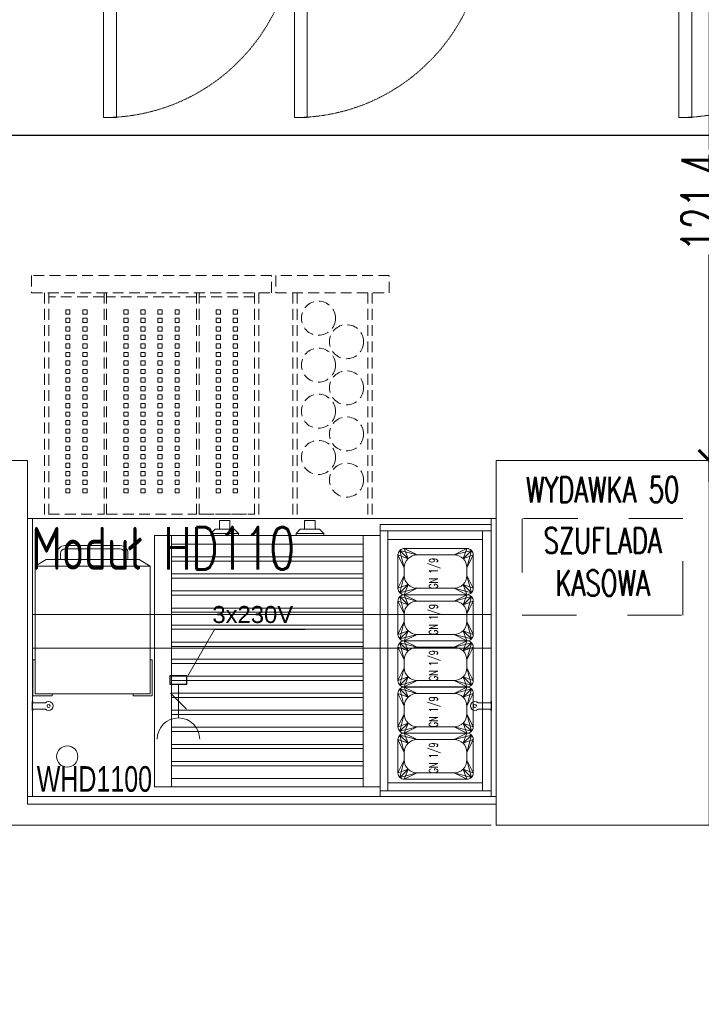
# Model space of a CAD drawing. Header units: millimetres. Extents: x -2074 to 12588, y -3630 to 101167.
# Tile 92 of 256: x 2221 to 2381, y 1026 to 1257. Entities that reach past the tile are written whole.
import ezdxf

# ---------------------------------------------------------------- set-up
doc = ezdxf.new("R2010")
doc.units = ezdxf.units.MM
doc.linetypes.add('DASHED', pattern=[19.05, 12.7, -6.35])
doc.linetypes.add('HIDDEN2', pattern=[6.175, 3.175, -3])
for name, color, linetype, lineweight in [('SelinAr_BUD_wymiary', 7, 'Continuous', 18), ('SelinAr_WYP_chłodnictwo', 8, 'Continuous', 18), ('SelinAr_WYP_instalacje elektryczne', 8, 'Continuous', 18), ('SelinAr_WYP_instalacje wod-kan', 8, 'Continuous', 18), ('SelinAr_WYP_meble', 8, 'Continuous', 18)]:
    doc.layers.add(name, color=color, linetype=linetype, lineweight=lineweight)
doc.layers.add('SelinAr_WYP_urządzenia gastro indeksy', color=8, linetype='Continuous')
doc.styles.add('JACEK_07', font='SIMPLEX.SHX', dxfattribs={"width": 0.7})
doc.styles.add('RomanS', font='romans.shx')
doc.styles.get("Standard").update_dxf_attribs({"font": 'arial.ttf'})
doc.styles.add('style1', font='romans.shx', dxfattribs={"width": 0.6})
doc.styles.add('text', font='romans.shx')
doc.dimstyles.new('ISO-25 Ania', dxfattribs={"dimtxt": 10, "dimasz": 5, "dimexe": 5, "dimexo": 0.625, "dimtad": 0, "dimrnd": 0.01, "dimtxsty": 'style1', "dimblk": 'ARCHTICK', "dimcen": 5, "dimdle": 5, "dimadec": 0, "dimazin": 0, "dimtfac": 1, "dimtmove": 0, "dimatfit": 3, "dimldrblk": 'ARCHTICK', "dimfxl": 0, "dimarcsym": 0})

# ---------------------------------------------------------------- blocks, each defined once
blk = doc.blocks.new('_ArchTick')
at = {"color": 0, "linetype": 'ByBlock', "const_width": 0.15}
blk.add_lwpolyline([(-0.5, -0.5), (0.5, 0.5)], dxfattribs=at)
blk = doc.blocks.new('*D439')
at = {"layer": 'Defpoints', "color": 0}
for p in [(2382.76, 1274.74), (2382.76, 1274.74), (2382.76, 1153.34)]:
    blk.add_point(p, dxfattribs=at)
at = {"layer": 'SelinAr_BUD_wymiary', "color": 0, "lineweight": -2}
for p, q in [((2382.76, 1279.74), (2382.76, 1226.38)), ((2382.76, 1274.74), (2387.76, 1274.74)), ((2382.76, 1148.34), (2382.76, 1201.7)), ((2382.76, 1153.34), (2387.76, 1153.34))]:
    blk.add_line(p, q, dxfattribs=at)
at = {"layer": 'SelinAr_BUD_wymiary', "color": 0, "lineweight": -2, "xscale": 5, "yscale": 5, "zscale": 5}
for p, rotation in [((2382.76, 1274.74), 90), ((2382.76, 1153.34), 270)]:
    blk.add_blockref('_ArchTick', p, dxfattribs=dict(at, rotation=rotation))
at = {"layer": 'SelinAr_BUD_wymiary', "color": 0, "insert": (2382.76, 1214.04), "char_height": 10, "attachment_point": 5, "rotation": 90, "style": 'style1'}
blk.add_mtext('121,4', dxfattribs=at)
blk = doc.blocks.new('*D455')
at = {"layer": 'Defpoints', "color": 0}
for p in [(2103.16, 1344.74), (2103.16, 554.24), (2670.36, 554.24)]:
    blk.add_point(p, dxfattribs=at)
at = {"layer": 'SelinAr_BUD_wymiary', "color": 0, "lineweight": -2}
for p, q in [((2670.36, 1349.74), (2670.36, 962.12)), ((2665.36, 1344.74), (2675.36, 1344.74)), ((2670.36, 549.24), (2670.36, 936.87)), ((2665.36, 554.24), (2675.36, 554.24))]:
    blk.add_line(p, q, dxfattribs=at)
at = {"layer": 'SelinAr_BUD_wymiary', "color": 0, "lineweight": -2, "xscale": 5, "yscale": 5, "zscale": 5}
for p, rotation in [((2670.36, 1344.74), 90), ((2670.36, 554.24), 270)]:
    blk.add_blockref('_ArchTick', p, dxfattribs=dict(at, rotation=rotation))
at = {"layer": 'SelinAr_BUD_wymiary', "color": 0, "insert": (2670.36, 949.49), "char_height": 10, "attachment_point": 5, "rotation": 90, "style": 'style1'}
blk.add_mtext('790,5', dxfattribs=at)
blk = doc.blocks.new('gn-230')
at = {"layer": 'SelinAr_WYP_instalacje elektryczne'}
for p, q in [((-4, 0), (-19.8, 0)), ((-15.65, -3.75), (-8.15, 3.75))]:
    blk.add_line(p, q, dxfattribs=at)
at = {"layer": 'SelinAr_WYP_instalacje elektryczne', "lineweight": 30}
blk.add_lwpolyline([(-4, -4), (0, -4), (0, 4), (-4, 4)], close=True, dxfattribs=at)
at = {"layer": 'SelinAr_WYP_instalacje elektryczne'}
blk.add_arc((-29.8, 0), 10, 270, 90, dxfattribs=at)
blk = doc.blocks.new('*U336')
blk.add_lwpolyline([(0, 0), (135, 0), (135, -70), (0, -70), (0, 0)])
for points in [[(6, -110.9), (6, -66.15), (3, -66.15), (3, -110.9)], [(50.75, -110.9), (50.75, -66.15), (47.75, -66.15), (47.75, -110.9)]]:
    blk.add_lwpolyline(points, close=True)
at = {"linetype": 'DASHED', "ltscale": 0.01}
for centre in [(3, -66.15), (47.75, -66.15)]:
    blk.add_arc(centre, 44.75, 270, 0, dxfattribs=at)
at = {"layer": 'SelinAr_WYP_instalacje elektryczne'}
blk.add_lwpolyline([(5, 0), (11.25, 10.83), (32.42, 10.83)], dxfattribs=at)
at = {"layer": 'SelinAr_WYP_instalacje elektryczne', "xscale": 0.5, "yscale": 0.5, "zscale": 0.5, "rotation": 90.00000000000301}
blk.add_blockref('gn-230', (5, 0), dxfattribs=at)
at = {"color": 242, "insert": (2, -2), "char_height": 5, "width": 58.8906, "attachment_point": 1, "style": 'text'}
blk.add_mtext('{\\H0.8x;ZAMRAŻARKA\\PPODBLATOWA\\P-10 - -22%%DC}', dxfattribs=at)
at = {"insert": (133, -68), "char_height": 4, "width": 172.3315, "attachment_point": 9, "style": 'RomanS'}
blk.add_mtext('GASTROMAX', dxfattribs=at)
at = {"layer": 'SelinAr_WYP_instalacje elektryczne', "insert": (21.84, 11.05), "char_height": 4, "width": 21.1655, "attachment_point": 5, "style": 'JACEK_07'}
blk.add_mtext('1x230V\\PH=10cm', dxfattribs=at)
at = {"layer": 'SelinAr_WYP_urządzenia gastro indeksy', "color": 242, "insert": (10.24, -74.81), "char_height": 6, "width": 20.4806, "attachment_point": 5, "style": 'JACEK_07'}
blk.add_mtext('{\\fArial|b0|i0|c238|p34;SM03}', dxfattribs=at)
blk = doc.blocks.new('Woda_ciepla')
for p, q in [((0, -7.5), (0, 7.5)), ((0, 0), (0, 7.5)), ((7.5, 0), (-7.5, 0))]:
    blk.add_line(p, q)
blk.add_circle((0, 0), 3.75)
blk = doc.blocks.new('Odplyw_wody')
blk.add_hatch(color=256).paths.add_polyline_path([(0, 3.75, -1), (0, -3.75, -1)])
for p, q in [((0, -7.5), (0, 7.5)), ((7.5, 0), (-7.5, 0))]:
    blk.add_line(p, q)
blk.add_circle((0, 0), 3.75)
blk = doc.blocks.new('Woda_zimna')
blk.add_hatch(color=256).paths.add_polyline_path([(0, 3.75, -0.414214), (3.75, 0), (-3.75, 0, -0.414214)])
for p, q in [((0, -7.5), (0, 7.5)), ((7.5, 0), (-7.5, 0))]:
    blk.add_line(p, q)
blk.add_circle((0, 0), 3.75)
blk = doc.blocks.new('*U341')
for p, q in [((124.71, -13.59), (115.82, -10.15)), ((114.29, -11.61), (103.33, -23.15)), ((115.71, -12.97), (104.76, -24.51)), ((124.13, -14.69), (120.04, -13.11)), ((123.06, -17.86), (114.29, -14.47)), ((123.37, -16.65), (119.28, -15.07))]:
    blk.add_line(p, q)
blk.add_lwpolyline([(0, 0), (135, 0), (135, -70), (0, -70), (0, 0)])
blk.add_lwpolyline([(106, -17.26), (124, -17.26, -0.414214), (130, -23.26), (130, -51.26, -0.414214), (124, -57.26), (106, -57.26, -0.414214), (100, -51.26), (100, -23.26, -0.414214)], format="xyb", close=True)
for points in [[(6, -110.9), (6, -66.15), (3, -66.15), (3, -110.9)], [(50.75, -110.9), (50.75, -66.15), (47.75, -66.15), (47.75, -110.9)]]:
    blk.add_lwpolyline(points, close=True)
blk.add_circle((115, -21.04), 1.69)
for centre, radius, start, end in [((115, -12.29), 2.29, 251.9178, 201.0494), ((115, -12.29), 1.62, 263.7549, 189.2123), ((115, -12.29), 0.983, 316.4836, 136.4836), ((119.66, -14.09), 1.05, 68.8835, 248.8835), ((123.89, -15.72), 2.29, 248.8831, 68.8835), ((123.75, -15.67), 1.05, 248.8831, 68.8835), ((104.04, -23.83), 0.983, 136.4836, 316.4836)]:
    blk.add_arc(centre, radius, start, end)
at = {"linetype": 'DASHED', "ltscale": 0.01}
for centre in [(3, -66.15), (47.75, -66.15)]:
    blk.add_arc(centre, 44.75, 270, 0, dxfattribs=at)
at = {"layer": 'SelinAr_WYP_instalacje elektryczne'}
blk.add_lwpolyline([(5, 0), (11.25, 10.83), (32.42, 10.83)], dxfattribs=at)
at = {"layer": 'SelinAr_WYP_instalacje elektryczne', "xscale": 0.5, "yscale": 0.5, "zscale": 0.5, "rotation": 90.00000000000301}
blk.add_blockref('gn-230', (5, 0), dxfattribs=at)
at = {"layer": 'SelinAr_WYP_instalacje wod-kan', "rotation": 270}
for name, p in [('Woda_ciepla', (107.5, 0)), ('Odplyw_wody', (115, 0)), ('Woda_zimna', (122.5, 0))]:
    blk.add_blockref(name, p, dxfattribs=at)
at = {"color": 242, "insert": (2, -2.95), "char_height": 5, "width": 58.8906, "attachment_point": 1, "style": 'text'}
blk.add_mtext('{\\H0.8x;CHŁODZIARKA PODBLATOWA\\P0 - +6%%DC}', dxfattribs=at)
at = {"insert": (133, -68), "char_height": 4, "width": 172.3315, "attachment_point": 9, "style": 'RomanS'}
blk.add_mtext('GASTROMAX', dxfattribs=at)
at = {"layer": 'SelinAr_WYP_instalacje elektryczne', "insert": (21.84, 11.05), "char_height": 4, "width": 21.1655, "attachment_point": 5, "style": 'JACEK_07'}
blk.add_mtext('1x230V\\PH=10cm', dxfattribs=at)
at = {"layer": 'SelinAr_WYP_urządzenia gastro indeksy', "color": 242, "char_height": 6, "width": 20.4806, "attachment_point": 5, "style": 'JACEK_07'}
for s, insert in [('{\\fArial|b0|i0|c238|p34;BTU01}', (18.55, -27.84)), ('{\\fArial|b0|i0|c238|p34;SC09}', (10.24, -74.81))]:
    blk.add_mtext(s, dxfattribs=dict(at, insert=insert))
blk = doc.blocks.new('*U224')
blk.add_lwpolyline([(50, -85.6), (0, -85.6), (0, 0), (50, 0)], close=True)
at = {"linetype": 'HIDDEN2', "ltscale": 4}
blk.add_lwpolyline([(6.13, -36.27), (43.85, -36.27), (43.85, -13.57), (6.13, -13.57)], close=True, dxfattribs=at)
at = {"color": 7, "char_height": 6, "attachment_point": 5, "style": 'JACEK_07'}
for s, insert, width in [('WYDAWKA 50', (25, -6.8), 60), ('SZUFLADA KASOWA', (24.99, -23.75), 37.7197)]:
    blk.add_mtext(s, dxfattribs=dict(at, insert=insert, width=width))
blk = doc.blocks.new('Roller_Grill')
at = {"color": 253, "lineweight": 0}
for p, q in [((0, 0), (0, -59)), ((4, 0), (0, 0)), ((4, -59), (4, 0)), ((4, 0), (49, 0)), ((49, -59), (49, 0)), ((49, 0), (53, 0)), ((53, 0), (53, -59)), ((4, -5), (4, -2)), ((4, -2), (49, -2)), ((49, -5), (4, -5)), ((4, -9), (4, -6)), ((4, -6), (49, -6)), ((49, -9), (4, -9)), ((4, -13), (4, -10)), ((4, -10), (49, -10)), ((49, -13), (4, -13)), ((4, -17), (4, -14)), ((4, -14), (49, -14)), ((49, -17), (4, -17)), ((4, -21), (4, -18)), ((4, -18), (49, -18)), ((49, -21), (4, -21)), ((4, -25), (4, -22)), ((4, -22), (49, -22)), ((49, -25), (4, -25)), ((4, -29), (4, -26)), ((4, -26), (49, -26)), ((49, -29), (4, -29)), ((4, -33), (4, -30)), ((4, -30), (49, -30)), ((49, -33), (4, -33)), ((4, -37), (4, -34)), ((4, -34), (49, -34)), ((49, -37), (4, -37)), ((4, -41), (4, -38)), ((4, -38), (49, -38)), ((49, -41), (4, -41)), ((4, -45), (4, -42)), ((4, -42), (49, -42)), ((49, -45), (4, -45)), ((4, -49), (4, -46)), ((4, -46), (49, -46)), ((49, -49), (4, -49)), ((4, -53), (4, -50)), ((4, -50), (49, -50)), ((49, -53), (4, -53)), ((4, -57), (4, -54)), ((4, -54), (49, -54)), ((49, -57), (4, -57)), ((4, -59), (0, -59)), ((49, -59), (4, -59)), ((49, -59), (53, -59))]:
    blk.add_line(p, q, dxfattribs=at)
for points in [[(13.25, -59), (19.75, -59), (19.75, -59.5), (13.25, -59.5), (13.25, -59)], [(33.25, -59), (39.75, -59), (39.75, -59.5), (33.25, -59.5), (33.25, -59)]]:
    blk.add_lwpolyline(points, dxfattribs=at)
for points in [[(13.25, -59.5), (19.75, -59.5), (18.75, -60.5), (14.25, -60.5)], [(33.25, -59.5), (39.75, -59.5), (38.75, -60.5), (34.25, -60.5)], [(15.25, -60.5), (17.75, -60.5), (17.75, -62.5), (15.25, -62.5)], [(35.25, -60.5), (37.75, -60.5), (37.75, -62.5), (35.25, -62.5)]]:
    blk.add_lwpolyline(points, close=True, dxfattribs=at)
blk = doc.blocks.new('GN_1-9')
for points in [[(1.5, 17.67), (9.33, 17.67, -0.414214), (10.83, 16.17), (10.83, 1.5, -0.414214), (9.33, 0), (1.5, 0, -0.414214), (0, 1.5), (0, 16.17, -0.414214)], [(4.5, 16.17), (6.33, 16.17, -0.414214), (9.33, 13.17), (9.33, 4.5, -0.414214), (6.33, 1.5), (4.5, 1.5, -0.414214), (1.5, 4.5), (1.5, 13.17, -0.414214)]]:
    blk.add_lwpolyline(points, format="xyb", close=True)
at = {"color": 252}
for points in [[(0, 16.17), (1.5, 13.17), (0.44, 17.23), (2.38, 15.29), (1.5, 17.67), (4.5, 16.17)], [(10.83, 16.17), (9.33, 13.17), (10.39, 17.23), (8.45, 15.29), (9.33, 17.67), (6.33, 16.17)], [(0, 1.5), (1.5, 4.5), (0.44, 0.44), (2.38, 2.38), (1.5, 0), (4.5, 1.5)], [(10.83, 1.5), (9.33, 4.5), (10.39, 0.44), (8.45, 2.38), (9.33, 0), (6.33, 1.5)]]:
    blk.add_lwpolyline(points, dxfattribs=at)
at = {"color": 253}
for points in [[(1.5, 13.17), (0, 16.17), (2.38, 15.29), (0.44, 17.23), (4.5, 16.17), (1.5, 17.67)], [(9.33, 13.17), (10.83, 16.17), (8.45, 15.29), (10.39, 17.23), (6.33, 16.17), (9.33, 17.67)], [(1.5, 4.5), (0, 1.5), (2.38, 2.38), (0.44, 0.44), (4.5, 1.5), (1.5, 0)], [(9.33, 4.5), (10.83, 1.5), (8.45, 2.38), (10.39, 0.44), (6.33, 1.5), (9.33, 0)]]:
    blk.add_lwpolyline(points, dxfattribs=at)
at = {"insert": (5, 9), "char_height": 2, "width": 29.2426, "attachment_point": 5, "style": 'JACEK_07'}
blk.add_mtext('GN 1/9', dxfattribs=at)
blk = doc.blocks.new('Kontakt_grill')
at = {"color": 253}
for points in [[(0, -8), (-0.5, -8), (-0.5, 0.5), (4, 0.5), (4, 0), (0, 0)], [(27, -8), (27.5, -8), (27.5, 0.5), (23, 0.5), (23, 0), (27, 0)]]:
    blk.add_lwpolyline(points, close=True, dxfattribs=at)
for points in [[(0, 0), (27, 0), (27, -30), (0, -30), (0, 0)], [(0, -30), (2.6, -31.5), (24.4, -31.5), (27, -30)]]:
    blk.add_lwpolyline(points, dxfattribs=at)
for points in [[(21.8, -31.5), (21.8, -33, -0.414214), (20, -34.8), (7, -34.8, -0.414214), (5.2, -33), (5.2, -31.5)], [(21, -31.5), (21, -33, -0.414214), (20, -34), (7, -34, -0.414214), (6, -33), (6, -31.5)]]:
    blk.add_lwpolyline(points, format="xyb", dxfattribs=at)
blk = doc.blocks.new('*U221')
at = {"linetype": 'DASHED', "ltscale": 0.2}
for p, q in [((57.3, 124), (1, 124)), ((1, 124), (1, 120)), ((57.3, 120), (57.3, 124)), ((84.9, 124), (58.3, 124)), ((58.3, 124), (58.3, 120)), ((84.9, 120), (84.9, 124)), ((1, 120), (57.3, 120)), ((4, 120), (4, 67)), ((5, 120), (5, 67)), ((18, 119), (5, 119)), ((18, 119), (17.6, 119)), ((18, 120), (18, 67)), ((18.6, 120), (18.6, 67)), ((39.7, 119), (18.6, 119)), ((39.7, 119), (18.6, 119)), ((39.7, 120), (39.7, 67)), ((40.3, 120), (40.3, 67)), ((40.7, 119), (40.3, 119)), ((53.3, 119), (40.3, 119)), ((53.3, 119), (41.3, 119)), ((53.3, 120), (53.3, 67)), ((54.3, 120), (54.3, 67)), ((58.3, 120), (84.9, 120)), ((62.3, 120), (62.3, 67)), ((63.3, 120), (63.3, 67)), ((79.9, 120), (79.9, 67)), ((80.9, 120), (80.9, 67)), ((5, 68), (18, 68)), ((17.6, 68), (18, 68)), ((18.6, 68), (39.7, 68)), ((18.6, 68), (39.7, 68)), ((40.3, 68), (53.3, 68)), ((40.3, 68), (40.7, 68)), ((41.3, 68), (53.3, 68))]:
    blk.add_line(p, q, dxfattribs=at)
for p, q in [((1.13, 24.06), (1.13, 23.76)), ((1.28, 24.06), (1.13, 24.06)), ((1.43, 23.76), (1.13, 23.76)), ((1.13, 23.76), (1.13, 22.26)), ((1.28, 23.76), (1.28, 24.06)), ((4.24, 23.76), (1.43, 23.76)), ((108.58, 23.76), (105.76, 23.76)), ((108.88, 23.76), (108.58, 23.76)), ((108.73, 24.06), (108.73, 23.76)), ((108.73, 24.06), (108.88, 24.06)), ((108.88, 23.76), (108.88, 24.06)), ((108.88, 22.26), (108.88, 23.76)), ((1.13, 22.26), (1.43, 22.26)), ((1.13, 22.26), (1.13, 21.96)), ((1.28, 21.96), (1.13, 21.96)), ((1.28, 21.96), (1.28, 22.26)), ((1.43, 22.26), (4.24, 22.26)), ((105.76, 22.26), (108.58, 22.26)), ((108.58, 22.26), (108.88, 22.26)), ((108.73, 22.26), (108.73, 21.96)), ((108.73, 21.96), (108.88, 21.96)), ((108.88, 21.96), (108.88, 22.26))]:
    blk.add_line(p, q)
at = {"color": 253}
for points in [[(9, 115), (9, 116), (10, 116), (10, 115)], [(13, 115), (13, 116), (14, 116), (14, 115)], [(22.65, 115), (22.65, 116), (23.65, 116), (23.65, 115)], [(26.65, 115), (26.65, 116), (27.65, 116), (27.65, 115)], [(30.65, 115), (30.65, 116), (31.65, 116), (31.65, 115)], [(34.65, 115), (34.65, 116), (35.65, 116), (35.65, 115)], [(44.3, 115), (44.3, 116), (45.3, 116), (45.3, 115)], [(48.3, 115), (48.3, 116), (49.3, 116), (49.3, 115)], [(9, 113), (9, 114), (10, 114), (10, 113)], [(13, 113), (13, 114), (14, 114), (14, 113)], [(22.65, 113), (22.65, 114), (23.65, 114), (23.65, 113)], [(26.65, 113), (26.65, 114), (27.65, 114), (27.65, 113)], [(30.65, 113), (30.65, 114), (31.65, 114), (31.65, 113)], [(34.65, 113), (34.65, 114), (35.65, 114), (35.65, 113)], [(44.3, 113), (44.3, 114), (45.3, 114), (45.3, 113)], [(48.3, 113), (48.3, 114), (49.3, 114), (49.3, 113)], [(9, 111), (9, 112), (10, 112), (10, 111)], [(9, 111), (9, 112), (10, 112), (10, 111)], [(13, 111), (13, 112), (14, 112), (14, 111)], [(13, 111), (13, 112), (14, 112), (14, 111)], [(22.65, 111), (22.65, 112), (23.65, 112), (23.65, 111)], [(22.65, 111), (22.65, 112), (23.65, 112), (23.65, 111)], [(26.65, 111), (26.65, 112), (27.65, 112), (27.65, 111)], [(26.65, 111), (26.65, 112), (27.65, 112), (27.65, 111)], [(30.65, 111), (30.65, 112), (31.65, 112), (31.65, 111)], [(30.65, 111), (30.65, 112), (31.65, 112), (31.65, 111)], [(34.65, 111), (34.65, 112), (35.65, 112), (35.65, 111)], [(34.65, 111), (34.65, 112), (35.65, 112), (35.65, 111)], [(44.3, 111), (44.3, 112), (45.3, 112), (45.3, 111)], [(44.3, 111), (44.3, 112), (45.3, 112), (45.3, 111)], [(48.3, 111), (48.3, 112), (49.3, 112), (49.3, 111)], [(48.3, 111), (48.3, 112), (49.3, 112), (49.3, 111)], [(9, 109), (9, 110), (10, 110), (10, 109)], [(13, 109), (13, 110), (14, 110), (14, 109)], [(22.65, 109), (22.65, 110), (23.65, 110), (23.65, 109)], [(26.65, 109), (26.65, 110), (27.65, 110), (27.65, 109)], [(30.65, 109), (30.65, 110), (31.65, 110), (31.65, 109)], [(34.65, 109), (34.65, 110), (35.65, 110), (35.65, 109)], [(44.3, 109), (44.3, 110), (45.3, 110), (45.3, 109)], [(48.3, 109), (48.3, 110), (49.3, 110), (49.3, 109)], [(9, 107), (9, 108), (10, 108), (10, 107)], [(13, 107), (13, 108), (14, 108), (14, 107)], [(22.65, 107), (22.65, 108), (23.65, 108), (23.65, 107)], [(26.65, 107), (26.65, 108), (27.65, 108), (27.65, 107)], [(30.65, 107), (30.65, 108), (31.65, 108), (31.65, 107)], [(34.65, 107), (34.65, 108), (35.65, 108), (35.65, 107)], [(44.3, 107), (44.3, 108), (45.3, 108), (45.3, 107)], [(48.3, 107), (48.3, 108), (49.3, 108), (49.3, 107)], [(9, 105), (9, 106), (10, 106), (10, 105)], [(9, 103), (9, 104), (10, 104), (10, 103)], [(13, 105), (13, 106), (14, 106), (14, 105)], [(13, 103), (13, 104), (14, 104), (14, 103)], [(22.65, 105), (22.65, 106), (23.65, 106), (23.65, 105)], [(22.65, 103), (22.65, 104), (23.65, 104), (23.65, 103)], [(26.65, 105), (26.65, 106), (27.65, 106), (27.65, 105)], [(26.65, 103), (26.65, 104), (27.65, 104), (27.65, 103)], [(30.65, 105), (30.65, 106), (31.65, 106), (31.65, 105)], [(30.65, 103), (30.65, 104), (31.65, 104), (31.65, 103)], [(34.65, 105), (34.65, 106), (35.65, 106), (35.65, 105)], [(34.65, 103), (34.65, 104), (35.65, 104), (35.65, 103)], [(44.3, 105), (44.3, 106), (45.3, 106), (45.3, 105)], [(44.3, 103), (44.3, 104), (45.3, 104), (45.3, 103)], [(48.3, 105), (48.3, 106), (49.3, 106), (49.3, 105)], [(48.3, 103), (48.3, 104), (49.3, 104), (49.3, 103)], [(9, 101), (9, 102), (10, 102), (10, 101)], [(13, 101), (13, 102), (14, 102), (14, 101)], [(22.65, 101), (22.65, 102), (23.65, 102), (23.65, 101)], [(26.65, 101), (26.65, 102), (27.65, 102), (27.65, 101)], [(30.65, 101), (30.65, 102), (31.65, 102), (31.65, 101)], [(34.65, 101), (34.65, 102), (35.65, 102), (35.65, 101)], [(44.3, 101), (44.3, 102), (45.3, 102), (45.3, 101)], [(48.3, 101), (48.3, 102), (49.3, 102), (49.3, 101)], [(9, 99), (9, 100), (10, 100), (10, 99)], [(13, 99), (13, 100), (14, 100), (14, 99)], [(22.65, 99), (22.65, 100), (23.65, 100), (23.65, 99)], [(26.65, 99), (26.65, 100), (27.65, 100), (27.65, 99)], [(30.65, 99), (30.65, 100), (31.65, 100), (31.65, 99)], [(34.65, 99), (34.65, 100), (35.65, 100), (35.65, 99)], [(44.3, 99), (44.3, 100), (45.3, 100), (45.3, 99)], [(48.3, 99), (48.3, 100), (49.3, 100), (49.3, 99)], [(9, 97), (9, 98), (10, 98), (10, 97)], [(13, 97), (13, 98), (14, 98), (14, 97)], [(22.65, 97), (22.65, 98), (23.65, 98), (23.65, 97)], [(26.65, 97), (26.65, 98), (27.65, 98), (27.65, 97)], [(30.65, 97), (30.65, 98), (31.65, 98), (31.65, 97)], [(34.65, 97), (34.65, 98), (35.65, 98), (35.65, 97)], [(44.3, 97), (44.3, 98), (45.3, 98), (45.3, 97)], [(48.3, 97), (48.3, 98), (49.3, 98), (49.3, 97)], [(9, 95), (9, 96), (10, 96), (10, 95)], [(13, 95), (13, 96), (14, 96), (14, 95)], [(22.65, 95), (22.65, 96), (23.65, 96), (23.65, 95)], [(26.65, 95), (26.65, 96), (27.65, 96), (27.65, 95)], [(30.65, 95), (30.65, 96), (31.65, 96), (31.65, 95)], [(34.65, 95), (34.65, 96), (35.65, 96), (35.65, 95)], [(44.3, 95), (44.3, 96), (45.3, 96), (45.3, 95)], [(48.3, 95), (48.3, 96), (49.3, 96), (49.3, 95)], [(9, 93), (9, 94), (10, 94), (10, 93)], [(13, 93), (13, 94), (14, 94), (14, 93)], [(22.65, 93), (22.65, 94), (23.65, 94), (23.65, 93)], [(26.65, 93), (26.65, 94), (27.65, 94), (27.65, 93)], [(30.65, 93), (30.65, 94), (31.65, 94), (31.65, 93)], [(34.65, 93), (34.65, 94), (35.65, 94), (35.65, 93)], [(44.3, 93), (44.3, 94), (45.3, 94), (45.3, 93)], [(48.3, 93), (48.3, 94), (49.3, 94), (49.3, 93)], [(9, 91), (9, 92), (10, 92), (10, 91)], [(13, 91), (13, 92), (14, 92), (14, 91)], [(22.65, 91), (22.65, 92), (23.65, 92), (23.65, 91)], [(26.65, 91), (26.65, 92), (27.65, 92), (27.65, 91)], [(30.65, 91), (30.65, 92), (31.65, 92), (31.65, 91)], [(34.65, 91), (34.65, 92), (35.65, 92), (35.65, 91)], [(44.3, 91), (44.3, 92), (45.3, 92), (45.3, 91)], [(48.3, 91), (48.3, 92), (49.3, 92), (49.3, 91)], [(9, 89), (9, 90), (10, 90), (10, 89)], [(9, 87), (9, 88), (10, 88), (10, 87)], [(13, 89), (13, 90), (14, 90), (14, 89)], [(13, 87), (13, 88), (14, 88), (14, 87)], [(22.65, 89), (22.65, 90), (23.65, 90), (23.65, 89)], [(22.65, 87), (22.65, 88), (23.65, 88), (23.65, 87)], [(26.65, 89), (26.65, 90), (27.65, 90), (27.65, 89)], [(26.65, 87), (26.65, 88), (27.65, 88), (27.65, 87)], [(30.65, 89), (30.65, 90), (31.65, 90), (31.65, 89)], [(30.65, 87), (30.65, 88), (31.65, 88), (31.65, 87)], [(34.65, 89), (34.65, 90), (35.65, 90), (35.65, 89)], [(34.65, 87), (34.65, 88), (35.65, 88), (35.65, 87)], [(44.3, 89), (44.3, 90), (45.3, 90), (45.3, 89)], [(44.3, 87), (44.3, 88), (45.3, 88), (45.3, 87)], [(48.3, 89), (48.3, 90), (49.3, 90), (49.3, 89)], [(48.3, 87), (48.3, 88), (49.3, 88), (49.3, 87)], [(9, 85), (9, 86), (10, 86), (10, 85)], [(13, 85), (13, 86), (14, 86), (14, 85)], [(22.65, 85), (22.65, 86), (23.65, 86), (23.65, 85)], [(26.65, 85), (26.65, 86), (27.65, 86), (27.65, 85)], [(30.65, 85), (30.65, 86), (31.65, 86), (31.65, 85)], [(34.65, 85), (34.65, 86), (35.65, 86), (35.65, 85)], [(44.3, 85), (44.3, 86), (45.3, 86), (45.3, 85)], [(48.3, 85), (48.3, 86), (49.3, 86), (49.3, 85)], [(9, 83), (9, 84), (10, 84), (10, 83)], [(13, 83), (13, 84), (14, 84), (14, 83)], [(22.65, 83), (22.65, 84), (23.65, 84), (23.65, 83)], [(26.65, 83), (26.65, 84), (27.65, 84), (27.65, 83)], [(30.65, 83), (30.65, 84), (31.65, 84), (31.65, 83)], [(34.65, 83), (34.65, 84), (35.65, 84), (35.65, 83)], [(44.3, 83), (44.3, 84), (45.3, 84), (45.3, 83)], [(48.3, 83), (48.3, 84), (49.3, 84), (49.3, 83)], [(9, 81), (9, 82), (10, 82), (10, 81)], [(13, 81), (13, 82), (14, 82), (14, 81)], [(22.65, 81), (22.65, 82), (23.65, 82), (23.65, 81)], [(26.65, 81), (26.65, 82), (27.65, 82), (27.65, 81)], [(30.65, 81), (30.65, 82), (31.65, 82), (31.65, 81)], [(34.65, 81), (34.65, 82), (35.65, 82), (35.65, 81)], [(44.3, 81), (44.3, 82), (45.3, 82), (45.3, 81)], [(48.3, 81), (48.3, 82), (49.3, 82), (49.3, 81)], [(9, 79), (9, 80), (10, 80), (10, 79)], [(13, 79), (13, 80), (14, 80), (14, 79)], [(22.65, 79), (22.65, 80), (23.65, 80), (23.65, 79)], [(26.65, 79), (26.65, 80), (27.65, 80), (27.65, 79)], [(30.65, 79), (30.65, 80), (31.65, 80), (31.65, 79)], [(34.65, 79), (34.65, 80), (35.65, 80), (35.65, 79)], [(44.3, 79), (44.3, 80), (45.3, 80), (45.3, 79)], [(48.3, 79), (48.3, 80), (49.3, 80), (49.3, 79)], [(9, 77), (9, 78), (10, 78), (10, 77)], [(9, 77), (9, 78), (10, 78), (10, 77)], [(13, 77), (13, 78), (14, 78), (14, 77)], [(13, 77), (13, 78), (14, 78), (14, 77)], [(22.65, 77), (22.65, 78), (23.65, 78), (23.65, 77)], [(22.65, 77), (22.65, 78), (23.65, 78), (23.65, 77)], [(26.65, 77), (26.65, 78), (27.65, 78), (27.65, 77)], [(26.65, 77), (26.65, 78), (27.65, 78), (27.65, 77)], [(30.65, 77), (30.65, 78), (31.65, 78), (31.65, 77)], [(30.65, 77), (30.65, 78), (31.65, 78), (31.65, 77)], [(34.65, 77), (34.65, 78), (35.65, 78), (35.65, 77)], [(34.65, 77), (34.65, 78), (35.65, 78), (35.65, 77)], [(44.3, 77), (44.3, 78), (45.3, 78), (45.3, 77)], [(44.3, 77), (44.3, 78), (45.3, 78), (45.3, 77)], [(48.3, 77), (48.3, 78), (49.3, 78), (49.3, 77)], [(48.3, 77), (48.3, 78), (49.3, 78), (49.3, 77)], [(9, 75), (9, 76), (10, 76), (10, 75)], [(9, 73), (9, 74), (10, 74), (10, 73)], [(13, 75), (13, 76), (14, 76), (14, 75)], [(13, 73), (13, 74), (14, 74), (14, 73)], [(22.65, 75), (22.65, 76), (23.65, 76), (23.65, 75)], [(22.65, 73), (22.65, 74), (23.65, 74), (23.65, 73)], [(26.65, 75), (26.65, 76), (27.65, 76), (27.65, 75)], [(26.65, 73), (26.65, 74), (27.65, 74), (27.65, 73)], [(30.65, 75), (30.65, 76), (31.65, 76), (31.65, 75)], [(30.65, 73), (30.65, 74), (31.65, 74), (31.65, 73)], [(34.65, 75), (34.65, 76), (35.65, 76), (35.65, 75)], [(34.65, 73), (34.65, 74), (35.65, 74), (35.65, 73)], [(44.3, 75), (44.3, 76), (45.3, 76), (45.3, 75)], [(44.3, 73), (44.3, 74), (45.3, 74), (45.3, 73)], [(48.3, 75), (48.3, 76), (49.3, 76), (49.3, 75)], [(48.3, 73), (48.3, 74), (49.3, 74), (49.3, 73)]]:
    blk.add_lwpolyline(points, close=True, dxfattribs=at)
for points in [[(0, 0), (110, 0), (110, 67), (0, 67)], [(1.2, 67), (0, 67), (0, 1.8), (1.2, 1.8)], [(82.8, 65.6), (108.8, 65.6), (108.8, 1.8), (82.8, 1.8)], [(108.8, 67), (110, 67), (110, 1.8), (108.8, 1.8)], [(82.8, 64.1), (84.6, 64.1), (84.6, 3.1), (82.8, 3.1)], [(84.6, 64.1), (106.8, 64.1), (106.8, 62.1), (84.6, 62.1)], [(106.8, 3.1), (108.8, 3.1), (108.8, 64.1), (106.8, 64.1)], [(1.2, 44.5), (108.8, 44.5), (108.8, 36.59), (1.2, 36.59)], [(84.6, 5), (106.8, 5), (106.8, 3.1), (84.6, 3.1)], [(0, 0), (110, 0), (110, 1.8), (0, 1.8)]]:
    blk.add_lwpolyline(points, close=True)
at = {"linetype": 'DASHED', "ltscale": 0.2}
for centre in [(68.3, 114), (74.9, 108.5), (68.3, 103), (74.9, 97.68), (68.3, 92.18), (74.9, 86.85), (68.3, 81.35), (74.9, 76.03)]:
    blk.add_circle(centre, 4, dxfattribs=at)
for centre, radius in [((4.98, 23.01), 0.35), ((105.02, 23.01), 0.35), ((9.35, 11.15), 2.5)]:
    blk.add_circle(centre, radius)
for centre, start, end in [((4.98, 23.01), 225.5847, 134.4153), ((105.02, 23.01), 45.5847, 314.4153)]:
    blk.add_arc(centre, 1.05, start, end)
at = {"layer": 'SelinAr_WYP_instalacje elektryczne'}
blk.add_lwpolyline([(37.69, 30.09), (43.94, 40.92), (65.1, 40.92)], dxfattribs=at)
at = {"xscale": -1, "rotation": 180}
blk.add_blockref('Roller_Grill', (29.8, 4), dxfattribs=at)
for name, p, rotation in [('Kontakt_grill', (28.8, 25.86), 180), ('GN_1-9', (104.63, 49.13), 90), ('GN_1-9', (104.63, 38.3), 90), ('GN_1-9', (104.63, 27.47), 90), ('GN_1-9', (104.63, 16.63), 90), ('GN_1-9', (104.63, 5.8), 90)]:
    blk.add_blockref(name, p, dxfattribs=dict(rotation=rotation))
at = {"layer": 'SelinAr_WYP_instalacje elektryczne', "xscale": 0.5, "yscale": 0.5, "zscale": 0.5, "rotation": 90}
blk.add_blockref('gn-230', (35.44, 30.09), dxfattribs=at)
at = {"color": 242, "insert": (0.96, 65), "char_height": 10, "width": 87.3736, "attachment_point": 1, "style": 'JACEK_07'}
blk.add_mtext('Moduł HD110', dxfattribs=at)
at = {"layer": 'SelinAr_WYP_instalacje elektryczne', "insert": (43.42, 46.48), "char_height": 4, "width": 32.4538, "attachment_point": 1}
blk.add_mtext('3x230V', dxfattribs=at)
at = {"layer": 'SelinAr_WYP_urządzenia gastro indeksy', "color": 242, "insert": (2.2, 2.8), "char_height": 6, "width": 36.1, "attachment_point": 7, "style": 'JACEK_07'}
blk.add_mtext('{\\fArial|b0|i0|c238|p34;WHD1100}', dxfattribs=at)
blk = doc.blocks.new('*D768')
at = {"layer": 'Defpoints', "color": 0}
for p in [(2103.16, 1344.74), (2868.36, 1344.74), (2103.16, 1229.74)]:
    blk.add_point(p, dxfattribs=at)
at = {"layer": 'SelinAr_BUD_wymiary', "color": 0, "lineweight": -2}
for p, q in [((2103.16, 1239.74), (2103.16, 1224.74)), ((2868.36, 1239.74), (2868.36, 1224.74)), ((2098.16, 1229.74), (2473.13, 1229.74)), ((2873.36, 1229.74), (2498.38, 1229.74))]:
    blk.add_line(p, q, dxfattribs=at)
at = {"layer": 'SelinAr_BUD_wymiary', "color": 0, "lineweight": -2, "xscale": 5, "yscale": 5, "zscale": 5, "rotation": 180}
blk.add_blockref('_ArchTick', (2103.16, 1229.74), dxfattribs=at)
at = {"layer": 'SelinAr_BUD_wymiary', "color": 0, "lineweight": -2, "xscale": 5, "yscale": 5, "zscale": 5}
blk.add_blockref('_ArchTick', (2868.36, 1229.74), dxfattribs=at)
at = {"layer": 'SelinAr_BUD_wymiary', "color": 0, "insert": (2485.76, 1229.74), "char_height": 10, "attachment_point": 5, "style": 'style1'}
blk.add_mtext('765,2', dxfattribs=at)

msp = doc.modelspace()

# ---------------------------------------------------------------- linework, layer by layer
at = {"layer": 'SelinAr_WYP_meble'}
msp.add_lwpolyline([(2331.62, 1067.741), (2222.757, 1067.741), (2214.757, 1067.741), (2214.757, 1153.341), (2222.757, 1153.341), (2222.757, 1072.741), (2332.757, 1072.741), (2332.757, 1067.741)], dxfattribs=at)

# ---------------------------------------------------------------- block references
at = {"layer": 'SelinAr_WYP_chłodnictwo'}
for name, p in [('*U336', (2237.657, 1344.741)), ('*U341', (2372.657, 1344.741)), ('*U221', (2222.757, 1072.741))]:
    msp.add_blockref(name, p, dxfattribs=at)
at = {"layer": 'SelinAr_WYP_meble'}
msp.add_blockref('*U224', (2332.757, 1153.341), dxfattribs=at)

# ---------------------------------------------------------------- dimensions: what is measured, and where the dimension line sits
at = {"layer": 'SelinAr_BUD_wymiary'}
for base, p1, p2, override, picture, middle in [((2670.357, 554.241), (2103.157, 1344.741), (2103.157, 554.241), {"dimarcsym": 2}, '*D455', (2670.357, 949.491)), ((2382.757, 1274.741), (2382.757, 1153.341), (2382.757, 1274.741), {"dimfxl": 10, "dimarcsym": 2}, '*D439', (2382.757, 1214.041))]:
    dim = msp.add_linear_dim(base=base, p1=p1, p2=p2, angle=90, dimstyle='ISO-25 Ania', override=override, dxfattribs=at)
    dim.commit()
    dim.dimension.update_dxf_attribs({"geometry": picture, "text_midpoint": middle})
dim = msp.add_linear_dim(base=(2103.157, 1229.741), p1=(2868.357, 1344.741), p2=(2103.157, 1344.741), dimstyle='ISO-25 Ania', override={"dimtmove": 1, "dimfxl": 10, "dimarcsym": 2}, dxfattribs=at)
dim.commit()
dim.dimension.update_dxf_attribs({"geometry": '*D768', "text_midpoint": (2485.757, 1229.741)})

doc.saveas('drawing.dxf')
